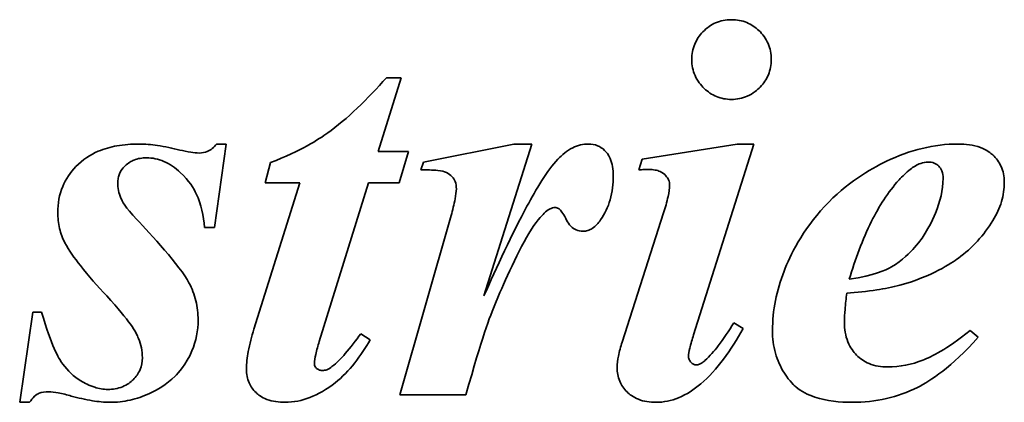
# Model space of a CAD drawing. Header units: millimetres. Extents: x 362 to 1318, y 320 to 868.
# Tile 8 of 11: x 922 to 1003, y 684 to 715. Entities that reach past the tile are written whole.
import ezdxf

# ---------------------------------------------------------------- set-up
doc = ezdxf.new("R2010")
doc.units = ezdxf.units.MM
doc.header["$LTSCALE"] = 4
doc.layers.add('Krawędzie widoczne(ISO)', color=7, linetype='Continuous', lineweight=35, true_color=0x262659)

msp = doc.modelspace()

# ---------------------------------------------------------------- linework, layer by layer
at = {"layer": 'Krawędzie widoczne(ISO)'}
for p, q in [((951.524, 704.248), (953.411, 710.277)), ((953.411, 710.277), (952.211, 710.277)), ((938.142, 698.022), (939.122, 704.86)), ((939.122, 704.86), (938.313, 704.86)), ((954, 704.248), (951.524, 704.248)), ((953.24, 701.699), (954, 704.248)), ((962.627, 704.86), (955.225, 703.39)), ((960.176, 692.434), (964.098, 704.86)), ((964.098, 704.86), (962.627, 704.86)), ((980.862, 704.86), (973.117, 703.635)), ((977.309, 689.248), (982.235, 704.86)), ((982.235, 704.86), (980.862, 704.86)), ((942.725, 703.341), (942.309, 701.699)), ((955.225, 703.39), (955.029, 702.753)), ((973.117, 703.635), (972.823, 702.753)), ((945.127, 701.699), (941.377, 689.713)), ((942.309, 701.699), (945.127, 701.699)), ((946.72, 688.708), (950.74, 701.699)), ((950.74, 701.699), (953.24, 701.699)), ((957.505, 699.003), (953.289, 684.346)), ((974.858, 699.223), (971.475, 688.659)), ((937.333, 698.022), (938.142, 698.022)), ((923.313, 691.11), (922.235, 683.733)), ((924.024, 691.11), (923.313, 691.11)), ((981.353, 689.762), (980.593, 690.228)), ((1000.568, 689.052), (999.907, 689.615)), ((950.887, 688.856), (950.103, 689.346)), ((953.289, 684.346), (958.706, 684.346)), ((922.235, 683.733), (923.044, 683.733))]:
    msp.add_line(p, q, dxfattribs=at)
for points, knots in [([(980.397, 715.032), (980.171, 715.032), (979.947, 715.012), (979.514, 714.926), (979.308, 714.862), (978.734, 714.613), (978.389, 714.372), (977.787, 713.746), (977.56, 713.413), (977.236, 712.634), (977.161, 712.209), (977.161, 711.772)], [-0.5411749, -0.5411749, -0.5411749, -0.5411749, -0.4649972, -0.4649972, -0.3918449, -0.3918449, -0.2532996, -0.2532996, -0.1310668, -0.1310668, 0, 0, 0, 0]), ([(983.657, 711.772), (983.657, 712), (983.636, 712.226), (983.55, 712.664), (983.486, 712.873), (983.218, 713.495), (982.953, 713.845), (982.364, 714.415), (982.037, 714.637), (981.262, 714.959), (980.835, 715.032), (980.397, 715.032)], [-0.4994448, -0.4994448, -0.4994448, -0.4994448, -0.4371329, -0.4371329, -0.3772161, -0.3772161, -0.2517339, -0.2517339, -0.1315014, -0.1315014, 0, 0, 0, 0]), ([(977.161, 711.772), (977.161, 711.544), (977.182, 711.317), (977.27, 710.878), (977.335, 710.67), (977.618, 710.025), (977.899, 709.675), (978.472, 709.129), (978.8, 708.903), (979.563, 708.586), (979.973, 708.512), (980.397, 708.512)], [-0.4724284, -0.4724284, -0.4724284, -0.4724284, -0.4174582, -0.4174582, -0.3645461, -0.3645461, -0.24781, -0.24781, -0.1270429, -0.1270429, 0, 0, 0, 0]), ([(980.397, 708.512), (980.624, 708.512), (980.849, 708.533), (981.286, 708.62), (981.493, 708.684), (982.19, 708.987), (982.537, 709.297), (983.035, 709.816), (983.261, 710.146), (983.583, 710.919), (983.657, 711.34), (983.657, 711.772)], [-0.4233553, -0.4233553, -0.4233553, -0.4233553, -0.3837725, -0.3837725, -0.345673, -0.345673, -0.2512415, -0.2512415, -0.1297981, -0.1297981, 0, 0, 0, 0]), ([(952.211, 710.277), (950.69, 708.598), (948.965, 706.864), (946.675, 705.252), (945.224, 704.295), (942.725, 703.341)], [-2.5112, -2.5112, -2.5112, -2.5112, -0.802295, -0.802295, 0, 0, 0, 0]), ([(931.965, 704.86), (931.368, 704.86), (930.765, 704.817), (929.653, 704.617), (929.139, 704.473), (928.008, 703.99), (927.394, 703.598), (926.368, 702.54), (926.001, 702.001), (925.468, 700.715), (925.348, 700.002), (925.348, 699.272)], [-1.056037, -1.056037, -1.056037, -1.056037, -0.847204, -0.847204, -0.661266, -0.661266, -0.417535, -0.417535, -0.219088, -0.219088, 0, 0, 0, 0]), ([(935.323, 704.37), (934.725, 704.518), (934.102, 704.649), (932.992, 704.811), (932.47, 704.86), (931.965, 704.86)], [-0.3366038, -0.3366038, -0.3366038, -0.3366038, -0.1513603, -0.1513603, 0, 0, 0, 0]), ([(936.916, 704.125), (936.691, 704.125), (936.446, 704.152), (935.927, 704.232), (935.615, 704.299), (935.323, 704.37)], [-0.1575099, -0.1575099, -0.1575099, -0.1575099, -0.0901544, -0.0901544, 0, 0, 0, 0]), ([(938.313, 704.86), (938.213, 704.724), (938.099, 704.598), (937.846, 704.391), (937.713, 704.31), (937.36, 704.163), (937.141, 704.125), (936.916, 704.125)], [-0.1654833, -0.1654833, -0.1654833, -0.1654833, -0.1146848, -0.1146848, -0.0673965, -0.0673965, 0, 0, 0, 0]), ([(968.706, 704.86), (968.488, 704.86), (968.274, 704.834), (967.843, 704.729), (967.633, 704.649), (966.971, 704.318), (966.562, 703.981), (966.206, 703.61)], [-0.287022, -0.287022, -0.287022, -0.287022, -0.2218011, -0.2218011, -0.1542006, -0.1542006, 0, 0, 0, 0]), ([(970.74, 702.262), (970.74, 702.518), (970.722, 702.779), (970.639, 703.25), (970.579, 703.467), (970.35, 703.994), (970.178, 704.2), (969.868, 704.503), (969.679, 704.63), (969.224, 704.818), (968.967, 704.86), (968.706, 704.86)], [-0.2910372, -0.2910372, -0.2910372, -0.2910372, -0.2468799, -0.2468799, -0.2084645, -0.2084645, -0.1478521, -0.1478521, -0.0785007, -0.0785007, 0, 0, 0, 0]), ([(998.926, 704.86), (997.937, 704.86), (996.96, 704.74), (994.986, 704.264), (994.009, 703.902), (991.72, 702.8), (989.789, 701.663), (986.18, 697.79), (985.201, 695.735), (984.093, 692.89), (983.755, 691.268), (983.755, 689.591)], [-1.843139, -1.843139, -1.843139, -1.843139, -1.583269, -1.583269, -1.309742, -1.309742, -0.916014, -0.916014, -0.503199, -0.503199, 0, 0, 0, 0]), ([(1002.701, 701.748), (1002.701, 701.974), (1002.68, 702.2), (1002.592, 702.632), (1002.527, 702.836), (1002.277, 703.389), (1002.045, 703.698), (1001.6, 704.113), (1001.287, 704.377), (1000.171, 704.79), (999.535, 704.86), (998.926, 704.86)], [-1.026969, -1.026969, -1.026969, -1.026969, -0.844887, -0.844887, -0.672067, -0.672067, -0.3564, -0.3564, -0.182634, -0.182634, 0, 0, 0, 0]), ([(930.25, 701.699), (930.25, 701.826), (930.261, 701.953), (930.311, 702.2), (930.347, 702.318), (930.5, 702.671), (930.652, 702.88), (931.101, 703.322), (931.364, 703.463), (931.895, 703.679), (932.247, 703.733), (932.603, 703.733)], [-0.2628807, -0.2628807, -0.2628807, -0.2628807, -0.2402612, -0.2402612, -0.2182572, -0.2182572, -0.1721496, -0.1721496, -0.106597, -0.106597, 0, 0, 0, 0]), ([(932.603, 703.733), (932.844, 703.733), (933.082, 703.708), (933.558, 703.608), (933.791, 703.532), (934.512, 703.22), (934.958, 702.905), (936.09, 701.871), (936.465, 701.216), (937.078, 699.924), (937.271, 698.973), (937.333, 698.022)], [-0.5761824, -0.5761824, -0.5761824, -0.5761824, -0.5415474, -0.5415474, -0.5063063, -0.5063063, -0.4286761, -0.4286761, -0.2859912, -0.2859912, 0, 0, 0, 0]), ([(966.206, 703.61), (965.365, 702.739), (964.41, 701.104), (962.48, 697.525), (961.201, 694.752), (960.176, 692.434)], [-1.209624, -1.209624, -1.209624, -1.209624, -0.760307, -0.760307, 0, 0, 0, 0]), ([(994.098, 701.919), (994.374, 702.226), (994.684, 702.532), (995.269, 702.983), (995.56, 703.164), (996.062, 703.347), (996.267, 703.39), (996.475, 703.39)], [-0.2846289, -0.2846289, -0.2846289, -0.2846289, -0.1604036, -0.1604036, -0.0626105, -0.0626105, 0, 0, 0, 0]), ([(996.475, 703.39), (996.65, 703.39), (996.821, 703.362), (997.122, 703.235), (997.244, 703.15), (997.421, 702.97), (997.523, 702.849), (997.673, 702.472), (997.701, 702.269), (997.701, 702.066)], [-0.3198749, -0.3198749, -0.3198749, -0.3198749, -0.2138441, -0.2138441, -0.1216548, -0.1216548, -0.0606642, -0.0606642, 0, 0, 0, 0]), ([(955.029, 702.753), (955.449, 702.753), (955.992, 702.743), (956.723, 702.659), (956.917, 702.61), (957.286, 702.436), (957.444, 702.327), (957.692, 702.067), (957.768, 701.947), (957.896, 701.608), (957.921, 701.392), (957.921, 701.184)], [-0.3055625, -0.3055625, -0.3055625, -0.3055625, -0.2230038, -0.2230038, -0.162983, -0.162983, -0.1085893, -0.1085893, -0.0624842, -0.0624842, 0, 0, 0, 0]), ([(972.823, 702.753), (972.976, 702.76), (973.13, 702.767), (973.415, 702.775), (973.549, 702.777), (973.681, 702.777)], [-0.08529935, -0.08529935, -0.08529935, -0.08529935, -0.03954485, -0.03954485, 0, 0, 0, 0]), ([(973.681, 702.777), (973.843, 702.777), (974.006, 702.765), (974.305, 702.709), (974.442, 702.668), (974.786, 702.512), (974.93, 702.387), (975.135, 702.167), (975.215, 702.051), (975.322, 701.794), (975.348, 701.663), (975.348, 701.527)], [-0.1930227, -0.1930227, -0.1930227, -0.1930227, -0.1601681, -0.1601681, -0.131138, -0.131138, -0.0833276, -0.0833276, -0.0408543, -0.0408543, 0, 0, 0, 0]), ([(931.818, 698.684), (930.84, 699.71), (930.6, 700.196), (930.329, 700.845), (930.25, 701.264), (930.25, 701.699)], [-0.2112938, -0.2112938, -0.2112938, -0.2112938, -0.1302692, -0.1302692, 0, 0, 0, 0]), ([(969.711, 698.659), (970.061, 699.16), (970.315, 699.708), (970.665, 700.934), (970.74, 701.598), (970.74, 702.262)], [-0.3825145, -0.3825145, -0.3825145, -0.3825145, -0.1992238, -0.1992238, 0, 0, 0, 0]), ([(997.701, 702.066), (997.701, 701.086), (997.451, 700.12), (996.812, 698.575), (996.27, 697.414), (995.037, 696.02), (994.359, 695.316), (992.99, 694.528), (992.105, 694.118), (990.029, 693.806)], [-9.317652, -9.317652, -9.317652, -9.317652, -4.878536, -4.878536, -1.747437, -1.747437, -0.62958, -0.62958, 0, 0, 0, 0]), ([(990.029, 693.806), (990.508, 695.409), (991.105, 697.047), (992.457, 699.743), (993.194, 700.925), (994.098, 701.919)], [-0.9056026, -0.9056026, -0.9056026, -0.9056026, -0.4030769, -0.4030769, 0, 0, 0, 0]), ([(1001.769, 698.61), (1002.066, 699.095), (1002.306, 699.61), (1002.622, 700.674), (1002.701, 701.205), (1002.701, 701.748)], [-0.3332342, -0.3332342, -0.3332342, -0.3332342, -0.1626903, -0.1626903, 0, 0, 0, 0]), ([(957.921, 701.184), (957.921, 700.977), (957.875, 700.674), (957.734, 699.934), (957.613, 699.429), (957.505, 699.003)], [-0.224566, -0.224566, -0.224566, -0.224566, -0.1319555, -0.1319555, 0, 0, 0, 0]), ([(975.348, 701.527), (975.348, 701.238), (975.295, 700.897), (975.131, 700.129), (974.994, 699.653), (974.858, 699.223)], [-0.2348698, -0.2348698, -0.2348698, -0.2348698, -0.135236, -0.135236, 0, 0, 0, 0]), ([(925.348, 699.272), (925.348, 698.826), (925.393, 698.383), (925.592, 697.538), (925.737, 697.145), (925.936, 696.772)], [-0.2604431, -0.2604431, -0.2604431, -0.2604431, -0.1266781, -0.1266781, 0, 0, 0, 0]), ([(958.706, 684.346), (960.049, 689.137), (960.586, 690.579), (961.602, 693.01), (962.816, 695.845), (964.442, 698.536), (964.875, 698.977), (965.247, 699.337), (965.397, 699.461), (965.544, 699.542)], [-0.4816854, -0.4816854, -0.4816854, -0.4816854, -0.2847731, -0.2847731, -0.1367907, -0.1367907, -0.0503786, -0.0503786, 0, 0, 0, 0]), ([(965.544, 699.542), (965.618, 699.579), (965.697, 699.611), (965.844, 699.653), (965.915, 699.664), (965.985, 699.664)], [-0.04600203, -0.04600203, -0.04600203, -0.04600203, -0.02109422, -0.02109422, 0, 0, 0, 0]), ([(965.985, 699.664), (966.034, 699.664), (966.081, 699.658), (966.177, 699.63), (966.224, 699.61), (966.303, 699.564), (966.347, 699.534), (966.505, 699.392), (966.703, 699.073), (967.012, 698.484), (967.115, 698.285), (967.419, 697.987), (967.556, 697.895), (967.887, 697.758), (968.074, 697.728), (968.264, 697.728)], [-0.8567048, -0.8567048, -0.8567048, -0.8567048, -0.7452664, -0.7452664, -0.6283603, -0.6283603, -0.5354549, -0.5354549, -0.1848108, -0.1848108, -0.1073666, -0.1073666, -0.057199, -0.057199, 0, 0, 0, 0]), ([(936.818, 690.473), (936.818, 691.003), (936.758, 691.527), (936.505, 692.555), (936.317, 693.045), (935.358, 694.868), (932.869, 697.56), (931.818, 698.684)], [-0.7803221, -0.7803221, -0.7803221, -0.7803221, -0.6205781, -0.6205781, -0.4613907, -0.4613907, 0, 0, 0, 0]), ([(968.264, 697.728), (968.399, 697.728), (968.53, 697.747), (968.79, 697.826), (968.914, 697.886), (969.303, 698.136), (969.528, 698.392), (969.711, 698.659)], [-0.178571, -0.178571, -0.178571, -0.178571, -0.1384109, -0.1384109, -0.0970377, -0.0970377, 0, 0, 0, 0]), ([(994.171, 693.316), (996.806, 694.035), (998.36, 695.104), (1000.096, 696.36), (1001.028, 697.399), (1001.769, 698.61)], [-0.6429322, -0.6429322, -0.6429322, -0.6429322, -0.4259902, -0.4259902, 0, 0, 0, 0]), ([(925.936, 696.772), (926.246, 696.18), (926.715, 695.524), (927.847, 694.081), (928.623, 693.209), (929.343, 692.434)], [-0.5486078, -0.5486078, -0.5486078, -0.5486078, -0.3173361, -0.3173361, 0, 0, 0, 0]), ([(989.833, 692.655), (990.638, 692.72), (991.478, 692.808), (992.901, 693.025), (993.562, 693.15), (994.171, 693.316)], [-0.4323462, -0.4323462, -0.4323462, -0.4323462, -0.1893149, -0.1893149, 0, 0, 0, 0]), ([(929.343, 692.434), (931.268, 690.334), (931.725, 689.508), (932.151, 688.454), (932.26, 687.93), (932.26, 687.385)], [-0.3412764, -0.3412764, -0.3412764, -0.3412764, -0.1633763, -0.1633763, 0, 0, 0, 0]), ([(989.637, 690.277), (989.637, 690.625), (989.657, 690.991), (989.722, 691.772), (989.774, 692.222), (989.833, 692.655)], [-0.2348834, -0.2348834, -0.2348834, -0.2348834, -0.130862, -0.130862, 0, 0, 0, 0]), ([(929.441, 684.787), (929.074, 684.787), (928.714, 684.851), (927.93, 685.101), (927.54, 685.304), (926.653, 685.846), (926.158, 686.302), (925.391, 687.362), (924.837, 688.316), (924.024, 691.11)], [-2.727872, -2.727872, -2.727872, -2.727872, -2.329222, -2.329222, -1.833618, -1.833618, -0.873073, -0.873073, 0, 0, 0, 0]), ([(929.612, 683.733), (930.165, 683.733), (930.711, 683.792), (931.796, 684.033), (932.323, 684.215), (933.457, 684.737), (934.239, 685.184), (935.201, 686.135), (935.84, 686.814), (936.65, 688.749), (936.818, 689.594), (936.818, 690.473)], [-3.130068, -3.130068, -3.130068, -3.130068, -2.363192, -2.363192, -1.586111, -1.586111, -0.62929, -0.62929, -0.263675, -0.263675, 0, 0, 0, 0]), ([(941.377, 689.713), (941.197, 689.122), (941.031, 688.495), (940.83, 687.416), (940.764, 686.909), (940.764, 686.429)], [-0.3298837, -0.3298837, -0.3298837, -0.3298837, -0.1439933, -0.1439933, 0, 0, 0, 0]), ([(974.22, 683.733), (974.865, 683.733), (975.485, 683.865), (976.742, 684.381), (977.346, 684.78), (979.232, 686.374), (980.384, 688.023), (981.353, 689.762)], [-1.059144, -1.059144, -1.059144, -1.059144, -0.839947, -0.839947, -0.597205, -0.597205, 0, 0, 0, 0]), ([(980.593, 690.228), (980.207, 689.602), (979.767, 688.932), (979.009, 687.945), (978.629, 687.495), (978.24, 687.164)], [-0.3756366, -0.3756366, -0.3756366, -0.3756366, -0.1530866, -0.1530866, 0, 0, 0, 0]), ([(993.166, 686.625), (992.646, 686.625), (992.13, 686.704), (991.26, 687.069), (990.916, 687.302), (990.388, 687.838), (990.119, 688.178), (989.716, 689.18), (989.637, 689.729), (989.637, 690.277)], [-0.7803194, -0.7803194, -0.7803194, -0.7803194, -0.5286268, -0.5286268, -0.3237268, -0.3237268, -0.1645223, -0.1645223, 0, 0, 0, 0]), ([(999.907, 689.615), (997.957, 688.037), (996.752, 687.463), (995.125, 686.825), (994.162, 686.625), (993.166, 686.625)], [-0.5243149, -0.5243149, -0.5243149, -0.5243149, -0.2988239, -0.2988239, 0, 0, 0, 0]), ([(943.926, 683.733), (944.624, 683.733), (945.3, 683.878), (946.605, 684.385), (947.337, 684.788), (949.194, 686.263), (950.139, 687.552), (950.887, 688.856)], [-0.9672703, -0.9672703, -0.9672703, -0.9672703, -0.7099241, -0.7099241, -0.4507685, -0.4507685, 0, 0, 0, 0]), ([(950.103, 689.346), (949.715, 688.797), (949.283, 688.223), (948.517, 687.346), (948.138, 686.953), (947.75, 686.65)], [-0.3505874, -0.3505874, -0.3505874, -0.3505874, -0.1479402, -0.1479402, 0, 0, 0, 0]), ([(976.892, 687.507), (976.892, 687.661), (976.934, 687.891), (977.08, 688.5), (977.202, 688.908), (977.309, 689.248)], [-0.1862436, -0.1862436, -0.1862436, -0.1862436, -0.1068374, -0.1068374, 0, 0, 0, 0]), ([(983.755, 689.591), (983.755, 688.97), (983.831, 688.356), (984.162, 687.176), (984.407, 686.63), (985.17, 685.424), (985.58, 685.071), (986.111, 684.617), (986.654, 684.343), (988.185, 683.832), (989.267, 683.733), (990.274, 683.733)], [-0.5532455, -0.5532455, -0.5532455, -0.5532455, -0.5319224, -0.5319224, -0.5111657, -0.5111657, -0.4829485, -0.4829485, -0.3022348, -0.3022348, 0, 0, 0, 0]), ([(990.274, 683.733), (991.215, 683.733), (992.148, 683.829), (993.949, 684.243), (994.796, 684.548), (996.679, 685.503), (998.375, 686.584), (1000.568, 689.052)], [-2.510951, -2.510951, -2.510951, -2.510951, -1.736876, -1.736876, -0.990522, -0.990522, 0, 0, 0, 0]), ([(946.328, 686.87), (946.328, 687.121), (946.374, 687.404), (946.501, 687.998), (946.61, 688.369), (946.72, 688.708)], [-0.1817698, -0.1817698, -0.1817698, -0.1817698, -0.107011, -0.107011, 0, 0, 0, 0]), ([(971.475, 688.659), (971.352, 688.289), (971.239, 687.897), (971.102, 687.21), (971.059, 686.886), (971.059, 686.576)], [-0.2105483, -0.2105483, -0.2105483, -0.2105483, -0.0930865, -0.0930865, 0, 0, 0, 0]), ([(932.26, 687.385), (932.26, 687.046), (932.201, 686.718), (931.936, 686.091), (931.739, 685.818), (931.311, 685.396), (931.033, 685.17), (930.255, 684.851), (929.851, 684.787), (929.441, 684.787)], [-0.5899246, -0.5899246, -0.5899246, -0.5899246, -0.4216182, -0.4216182, -0.2522134, -0.2522134, -0.1229475, -0.1229475, 0, 0, 0, 0]), ([(977.505, 686.797), (977.469, 686.797), (977.434, 686.801), (977.364, 686.818), (977.33, 686.831), (977.224, 686.886), (977.159, 686.941), (977.046, 687.062), (976.987, 687.141), (976.909, 687.326), (976.892, 687.415), (976.892, 687.507)], [-0.1207751, -0.1207751, -0.1207751, -0.1207751, -0.1069053, -0.1069053, -0.0926203, -0.0926203, -0.0601634, -0.0601634, -0.0278064, -0.0278064, 0, 0, 0, 0]), ([(940.764, 686.429), (940.764, 686.236), (940.781, 686.043), (940.854, 685.674), (940.907, 685.5), (941.114, 685.025), (941.308, 684.758), (941.709, 684.374), (941.983, 684.147), (942.902, 683.796), (943.422, 683.733), (943.926, 683.733)], [-0.7597416, -0.7597416, -0.7597416, -0.7597416, -0.6335289, -0.6335289, -0.514146, -0.514146, -0.2950397, -0.2950397, -0.1513414, -0.1513414, 0, 0, 0, 0]), ([(946.965, 686.331), (946.91, 686.331), (946.856, 686.337), (946.75, 686.363), (946.699, 686.382), (946.577, 686.445), (946.51, 686.497), (946.419, 686.594), (946.385, 686.642), (946.339, 686.753), (946.328, 686.81), (946.328, 686.87)], [-0.08654322, -0.08654322, -0.08654322, -0.08654322, -0.07206629, -0.07206629, -0.05779274, -0.05779274, -0.0358294, -0.0358294, -0.01795022, -0.01795022, 0, 0, 0, 0]), ([(947.75, 686.65), (947.626, 686.549), (947.49, 686.462), (947.22, 686.357), (947.095, 686.331), (946.965, 686.331)], [-0.08663831, -0.08663831, -0.08663831, -0.08663831, -0.03890552, -0.03890552, 0, 0, 0, 0]), ([(971.059, 686.576), (971.059, 686.19), (971.122, 685.812), (971.411, 685.126), (971.614, 684.838), (972.062, 684.397), (972.357, 684.158), (973.249, 683.801), (973.736, 683.733), (974.22, 683.733)], [-0.679835, -0.679835, -0.679835, -0.679835, -0.4764546, -0.4764546, -0.2879419, -0.2879419, -0.1453988, -0.1453988, 0, 0, 0, 0]), ([(978.24, 687.164), (978.171, 687.095), (978.096, 687.03), (977.945, 686.925), (977.87, 686.883), (977.699, 686.817), (977.603, 686.797), (977.505, 686.797)], [-0.08456339, -0.08456339, -0.08456339, -0.08456339, -0.05522095, -0.05522095, -0.02963506, -0.02963506, 0, 0, 0, 0]), ([(923.044, 683.733), (923.16, 683.903), (923.299, 684.084), (923.598, 684.367), (923.716, 684.431), (924.051, 684.561), (924.319, 684.591), (924.588, 684.591)], [-0.1618344, -0.1618344, -0.1618344, -0.1618344, -0.1210649, -0.1210649, -0.080709, -0.080709, 0, 0, 0, 0]), ([(924.588, 684.591), (924.84, 684.591), (925.126, 684.55), (925.727, 684.44), (926.105, 684.345), (926.451, 684.248)], [-0.182763, -0.182763, -0.182763, -0.182763, -0.10782, -0.10782, 0, 0, 0, 0]), ([(926.451, 684.248), (927.015, 684.094), (927.607, 683.956), (928.65, 683.786), (929.141, 683.733), (929.612, 683.733)], [-0.3174343, -0.3174343, -0.3174343, -0.3174343, -0.1415267, -0.1415267, 0, 0, 0, 0])]:
    msp.add_open_spline(points, degree=3, knots=knots, dxfattribs=at)

doc.saveas('drawing.dxf')
